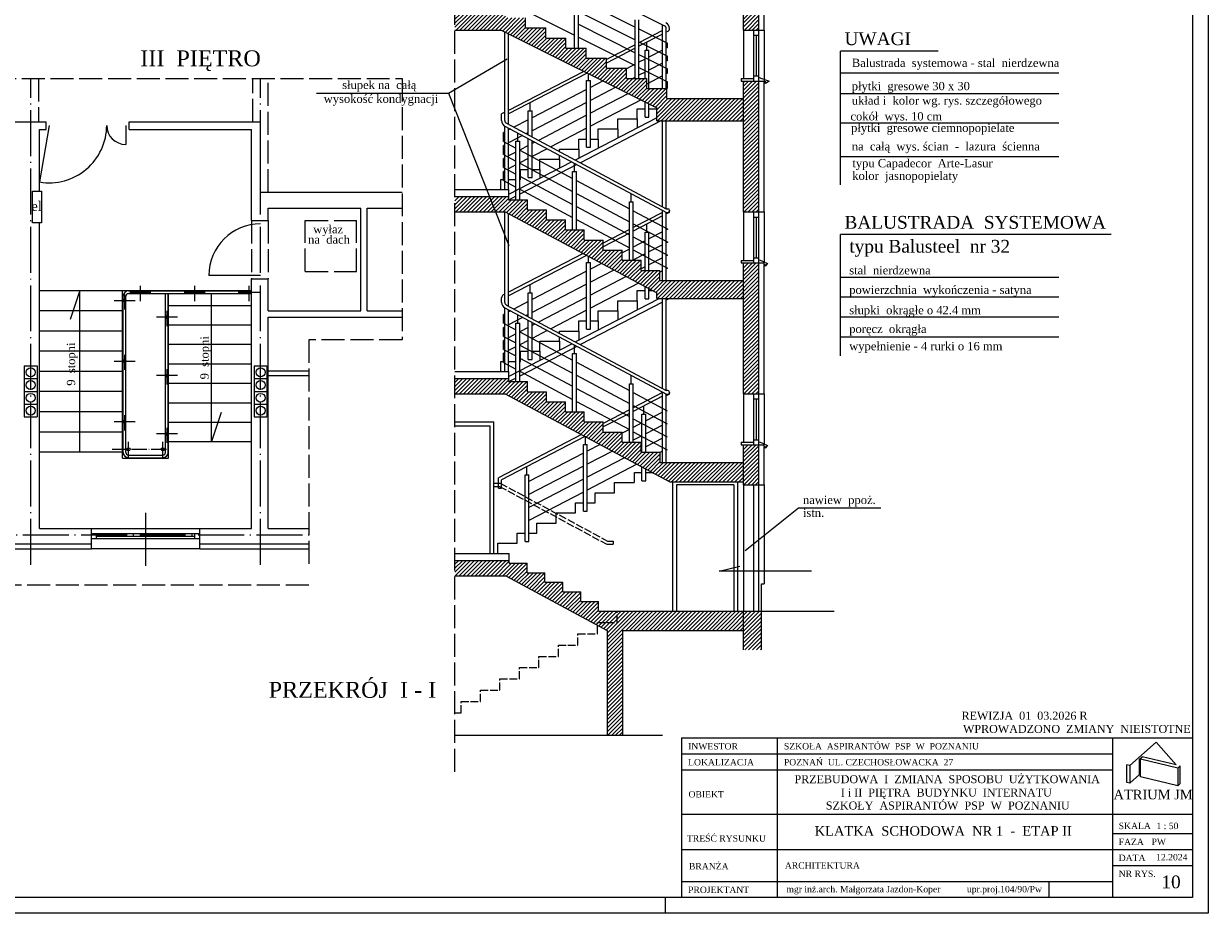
# Model space of a CAD drawing. Extents: x -4334 to 79223, y -1882 to 29514.
# Tile 48 of 60: x 53181 to 55036, y 8931 to 10325. Entities that reach past the tile are written whole.
import ezdxf

# ---------------------------------------------------------------- set-up
doc = ezdxf.new("R2010")
doc.units = 0
doc.header["$MEASUREMENT"] = 0
doc.linetypes.add('ACAD_ISO02W100', pattern=[15, 12, -3])
doc.linetypes.add('ACAD_ISO04W100', pattern=[30.5, 24, -3, 0.5, -3])
for name, color, linetype in [('CIENKIE', 251, 'CONTINUOUS'), ('NAPIS', 251, 'CONTINUOUS'), ('OSIE', 251, 'ACAD_ISO04W100'), ('PRZERYW', 251, 'ACAD_ISO02W100'), ('SCIANY', 251, 'CONTINUOUS'), ('urzadzenia', 251, 'CONTINUOUS')]:
    doc.layers.add(name, color=color, linetype=linetype)
doc.styles.add('NEWROMAN', font='TIMES.TTF')
pattern_1 = [(45, (18369.381, 16886.3514), (-3.09359217, 3.09359217), [])]

msp = doc.modelspace()

# ---------------------------------------------------------------- hatches: boundary and pattern name
at = {"layer": 'urzadzenia', "ltscale": 3}
h = msp.add_hatch(dxfattribs=at)
h.set_pattern_fill('ANSI31', color=256, scale=35, style=0)
h.set_pattern_definition(pattern_1)
h.paths.add_polyline_path([(53856.6, 10623.7), (53856.6, 10599.7), (54308.56, 10599.7), (54308.56, 10623.7)])
h.paths.add_polyline_path([(54308.56, 10599.7), (54332.56, 10599.7), (54332.56, 10623.7), (54308.56, 10623.7)])
h.paths.add_polyline_path([(54332.56, 10623.7), (54332.56, 10632.32), (54308.56, 10632.32), (54308.56, 10623.7)])
h.paths.add_polyline_path([(54332.56, 10632.32), (54332.56, 10642.32), (54308.56, 10642.32), (54308.56, 10632.32)])
h.paths.add_polyline_path([(54308.56, 10642.32), (54332.56, 10642.32), (54332.56, 10708.68), (54308.56, 10708.68)])
h.paths.add_polyline_path([(54332.56, 10489.7), (54308.56, 10489.7), (54308.56, 10314.7), (54332.56, 10314.7)])
h.paths.add_polyline_path([(54308.56, 10029.7), (54332.56, 10029.7), (54332.56, 10234.7), (54308.56, 10234.7)])
h.paths.add_polyline_path([(54308.56, 10172.2), (54308.56, 10207.2), (54188.56, 10207.2), (54188.56, 10223.04), (54156.94, 10223.04), (54156.94, 10238.87), (54125.31, 10238.87), (54125.31, 10254.71), (54093.69, 10254.71), (54093.69, 10270.54), (54062.06, 10270.54), (54062.06, 10286.37), (54030.44, 10286.37), (54030.44, 10302.2), (53998.81, 10302.2), (53998.81, 10318.04), (53967.19, 10318.04), (53967.19, 10333.87), (53935.56, 10333.87), (53935.56, 10338.7), (53918.58, 10338.7), (53962.1, 10298.22), (54078.53, 10239.93), (54172.56, 10192.85), (54172.56, 10172.2)])
h.paths.add_polyline_path([(53871.39, 10338.7), (53886.64, 10314.7), (53929.17, 10314.7), (53962.1, 10298.22), (53918.58, 10338.7)])
h.paths.add_polyline_path([(53886.64, 10314.7), (53871.39, 10338.7), (53856.6, 10338.7), (53856.6, 10314.7)])
h = msp.add_hatch(dxfattribs=at)
h.set_pattern_fill('ANSI31', color=256, scale=35, style=0)
h.set_pattern_definition(pattern_1)
h.paths.add_polyline_path([(54308.56, 9894.2), (54308.56, 9922.2), (54177.56, 9922.2), (54177.56, 9938.04), (54147.94, 9938.04), (54147.94, 9953.87), (54118.31, 9953.87), (54118.31, 9969.71), (54088.69, 9969.71), (54088.69, 9985.54), (54059.06, 9985.54), (54059.06, 10001.37), (54029.44, 10001.37), (54029.44, 10017.2), (53999.81, 10017.2), (53999.81, 10033.04), (53970.19, 10033.04), (53970.19, 10048.87), (53940.56, 10048.87), (53940.56, 10053.7), (53856.6, 10053.7), (53856.6, 10029.7), (53934.97, 10029.7), (54172.56, 9902.72), (54172.56, 9894.2)])
h.paths.add_polyline_path([(54332.56, 9949.7), (54308.56, 9949.7), (54308.56, 9744.7), (54332.56, 9744.7)])
h = msp.add_hatch(dxfattribs=at)
h.set_pattern_fill('ANSI31', color=256, scale=35, style=0)
h.set_pattern_definition(pattern_1)
h.paths.add_polyline_path([(54308.56, 9606.63), (54308.56, 9637.2), (54177.56, 9637.2), (54177.56, 9653.04), (54147.94, 9653.04), (54147.94, 9668.87), (54118.31, 9668.87), (54118.31, 9684.71), (54088.69, 9684.71), (54088.69, 9700.54), (54059.06, 9700.54), (54059.06, 9716.37), (54029.44, 9716.37), (54029.44, 9732.2), (53999.81, 9732.2), (53999.81, 9748.04), (53970.19, 9748.04), (53970.19, 9763.87), (53940.56, 9763.87), (53940.56, 9768.7), (53856.6, 9768.7), (53856.6, 9744.7), (53934.97, 9744.7), (54193.32, 9606.63)])
h.paths.add_polyline_path([(54308.56, 9602.2), (54332.56, 9602.2), (54332.56, 9664.7), (54308.56, 9664.7)])
h = msp.add_hatch(dxfattribs=at)
h.set_pattern_fill('ANSI31', color=256, scale=35, style=0)
h.set_pattern_definition(pattern_1)
h.paths.add_polyline_path([(54308.56, 9403.97), (54110.56, 9403.97), (54110.56, 9386.31), (54079.54, 9386.31), (54079.54, 9382.33), (54095.03, 9373.97), (54095.03, 9209.7), (54119.03, 9209.7), (54119.03, 9373.97), (54308.56, 9373.97)])
h.paths.add_polyline_path([(54336.56, 9403.97), (54308.56, 9403.97), (54308.56, 9343.74), (54336.56, 9343.74)])
h.paths.add_polyline_path([(54081.56, 9419.09), (54053.56, 9419.09), (54053.56, 9434.2), (54025.56, 9434.2), (54025.56, 9449.32), (53997.56, 9449.32), (53997.56, 9464.44), (53969.56, 9464.44), (53969.56, 9479.55), (53941.56, 9479.55), (53941.56, 9483.7), (53856.6, 9483.7), (53856.6, 9459.7), (53936.23, 9459.7), (54079.54, 9382.33), (54079.54, 9386.31), (54110.56, 9386.31), (54110.56, 9403.97), (54081.56, 9403.97)])

# ---------------------------------------------------------------- linework, layer by layer
at = {"layer": 'CIENKIE', "ltscale": 3}
for p, q in [((55036.37, 11030.68), (55036.37, 8930.68)), ((55011.37, 11005.68), (55011.37, 9205.68)), ((54332.56, 9403.97), (54332.56, 10714.65)), ((53941.09, 10443.43), (54184.8, 10321.42)), ((54043.81, 10286.37), (54043.81, 10377.91)), ((54049.81, 10286.37), (54049.81, 10377.91)), ((54049.81, 10363.91), (54138.69, 10319.42)), ((53957.94, 10349.52), (54043.81, 10306.53)), ((54049.81, 10343.78), (54138.69, 10299.29)), ((54049.81, 10323.65), (54138.69, 10279.16)), ((54138.69, 10238.87), (54138.69, 10330.41)), ((54144.69, 10238.87), (54144.69, 10330.41)), ((54144.69, 10316.41), (54189.56, 10293.95)), ((54181.56, 10223.04), (54181.56, 10323.04)), ((54187.56, 10223.04), (54187.56, 10316.94)), ((53934.56, 10172.99), (53934.56, 10312.01)), ((53940.56, 10166.79), (53940.56, 10309)), ((54049.81, 10303.52), (54138.69, 10259.03)), ((54308.56, 10314.7), (54308.56, 10238.7)), ((54324.56, 10234.7), (54324.56, 10314.7)), ((54324.56, 10306.7), (54332.56, 10306.7)), ((54328.56, 10242.7), (54328.56, 10306.7)), ((54340.56, 10314.7), (54340.56, 10234.7)), ((54144.69, 10296.29), (54189.56, 10273.82)), ((54189.56, 10287.46), (54189.56, 10293.95)), ((54613.34, 10281.75), (54460.1, 10281.75)), ((54460.1, 10072.32), (54460.1, 10281.75)), ((53846.3, 10215.98), (53938.09, 10269.47)), ((54144.69, 10276.16), (54189.56, 10253.69)), ((54189.56, 10267.18), (54189.56, 10273.82)), ((54144.69, 10256.03), (54189.56, 10233.56)), ((54189.56, 10246.9), (54189.56, 10253.69)), ((54324.56, 10242.7), (54332.56, 10242.7)), ((54460.1, 10247.47), (54802.02, 10247.47)), ((54189.56, 10223.04), (54189.56, 10233.56)), ((54304.56, 10238.7), (54324.56, 10238.7)), ((54304.56, 10238.7), (54304.56, 10234.7)), ((54332.78, 10240.1), (54348.5, 10234.41)), ((54343.15, 10231.07), (54342.82, 10234.75)), ((54348.5, 10234.41), (54343.15, 10231.07)), ((53639.91, 10215.98), (53846.3, 10215.98)), ((53846.3, 10215.98), (53940.72, 9977.24)), ((54460.1, 10215.3), (54802.02, 10215.3)), ((53934.56, 10185.74), (53929.56, 10183.14)), ((54142.06, 10175.53), (54142.06, 10191.37)), ((54142.06, 10191.37), (54154.31, 10191.37)), ((54160.31, 10191.37), (54172.56, 10191.37)), ((53929.56, 10172.99), (53929.56, 10183.14)), ((53937.21, 10168.58), (54187.56, 10034.78)), ((54179.05, 10172.2), (54052.93, 10106.73)), ((54111.56, 10159.7), (54111.56, 10175.53)), ((54111.56, 10175.53), (54142.06, 10175.53)), ((54181.56, 10037.99), (54181.56, 10172.2)), ((54187.56, 10034.78), (54187.56, 10172.2)), ((54802.02, 10168.53), (54460.1, 10168.53)), ((53221.16, 10165.33), (53206.16, 10076.59)), ((53341.16, 10165.33), (53341.16, 10135.33)), ((53932.56, 10140.12), (53932.56, 10154.04)), ((53934.56, 10064.7), (53934.56, 10164.32)), ((53934.85, 10164.17), (54187.71, 10029.03)), ((53940.56, 10064.7), (53940.56, 10161.12)), ((53954.94, 10140.41), (53954.94, 10153.24)), ((54081.06, 10143.87), (54081.06, 10159.7)), ((54081.06, 10159.7), (54111.56, 10159.7)), ((53932.56, 10140.12), (53951.94, 10129.76)), ((53932.56, 10119.71), (53932.56, 10133.76)), ((53951.94, 10048.87), (53951.94, 10140.41)), ((53951.94, 10140.41), (53957.94, 10140.41)), ((53957.94, 10048.87), (53957.94, 10140.41)), ((54050.56, 10128.04), (54050.56, 10143.87)), ((54050.56, 10143.87), (54062.81, 10143.87)), ((54068.81, 10143.87), (54081.06, 10143.87)), ((53932.56, 10119.71), (53951.94, 10109.35)), ((53932.56, 10099.3), (53932.56, 10113.48)), ((53957.94, 10126.55), (54040.81, 10082.26)), ((53989.56, 10096.37), (53989.56, 10112.2)), ((53989.56, 10112.2), (54020.06, 10112.2)), ((54020.06, 10124.3), (54020.06, 10128.04)), ((54020.06, 10128.04), (54050.56, 10128.04)), ((54020.06, 10112.2), (54020.06, 10118.63)), ((54460.1, 10116.69), (54802.02, 10116.69)), ((53932.56, 10099.3), (53951.94, 10088.94)), ((53932.56, 10078.89), (53932.56, 10093.2)), ((53957.94, 10106.14), (54040.81, 10061.85)), ((54047.55, 10103.94), (53957.94, 10057.42)), ((53959.06, 10080.54), (53959.06, 10096.37)), ((53959.06, 10096.37), (53971.31, 10096.37)), ((53977.31, 10096.37), (53989.56, 10096.37)), ((54040.81, 10001.37), (54040.81, 10092.91)), ((54040.81, 10092.91), (54046.81, 10092.91)), ((54043.81, 10092.91), (54043.81, 10105.74)), ((54046.81, 10001.37), (54046.81, 10092.91)), ((53928.56, 10064.7), (53928.56, 10080.54)), ((53928.56, 10080.54), (53934.56, 10080.54)), ((53932.56, 10078.89), (53951.94, 10068.53)), ((53940.56, 10080.54), (53951.94, 10080.54)), ((53957.94, 10085.73), (54040.81, 10041.44)), ((53957.94, 10080.54), (53959.06, 10080.54)), ((54046.81, 10079.05), (54129.69, 10034.76)), ((53957.94, 10065.33), (54040.81, 10021.03)), ((54046.81, 10058.65), (54129.69, 10014.35)), ((54132.69, 10045.41), (54132.69, 10058.24)), ((53856.6, 10053.7), (53940.56, 10053.7)), ((53951.94, 10054.3), (53941.47, 10048.87)), ((54046.81, 10038.24), (54129.69, 9993.94)), ((54129.69, 10045.41), (54135.69, 10045.41)), ((54129.69, 9953.87), (54129.69, 10045.41)), ((54135.69, 9953.87), (54135.69, 10045.41)), ((53934.56, 9887.99), (53934.56, 10029.7)), ((53940.56, 9881.79), (53940.56, 10026.71)), ((54135.69, 10031.56), (54189.85, 10002.61)), ((54181.56, 9922.2), (54181.56, 10032.32)), ((54187.56, 10034.78), (54189.78, 10034.78)), ((54187.56, 9922.2), (54187.56, 10029.11)), ((54187.71, 10029.03), (54189.78, 10029.03)), ((54192.66, 10031.91), (54192.66, 10030.79)), ((54308.56, 10029.7), (54308.56, 9953.7)), ((54324.56, 9949.7), (54324.56, 10029.7)), ((54324.56, 10021.7), (54332.56, 10021.7)), ((54328.56, 9957.7), (54328.56, 10021.7)), ((54340.56, 10029.7), (54340.56, 9949.7)), ((54046.81, 10017.83), (54129.69, 9973.53)), ((54135.69, 10011.15), (54189.73, 9982.26)), ((54135.69, 9990.74), (54189.61, 9961.92)), ((54460.1, 9804.17), (54460.1, 9994.1)), ((54884.05, 9994.1), (54460.1, 9994.1)), ((54135.69, 9970.33), (54189.49, 9941.57)), ((54304.56, 9953.7), (54324.56, 9953.7)), ((54304.56, 9953.7), (54304.56, 9949.7)), ((54324.56, 9957.7), (54332.56, 9957.7)), ((54333.68, 9954.66), (54345.83, 9948.88)), ((54342.36, 9944.45), (54342.16, 9947.72)), ((54345.83, 9948.88), (54342.36, 9944.45)), ((53552.16, 9930.09), (53471.16, 9930.09)), ((54460.1, 9927.66), (54802.02, 9927.66)), ((53269.16, 9906.73), (53254.03, 9861.14)), ((53269.16, 9653.73), (53269.16, 9906.73)), ((53345.16, 9905.93), (53538.16, 9905.93)), ((53345.16, 9901.73), (53538.16, 9901.73)), ((53475.16, 9669.73), (53475.16, 9901.73)), ((53929.56, 9887.99), (53929.56, 9895.1)), ((53934.56, 9900.74), (53932.26, 9899.54)), ((54181.56, 9888.51), (54052.93, 9821.73)), ((54111.56, 9890.53), (54142.06, 9890.53)), ((54111.56, 9874.7), (54111.56, 9890.53)), ((54142.06, 9890.53), (54142.06, 9906.37)), ((54142.06, 9906.37), (54154.31, 9906.37)), ((54160.31, 9906.37), (54165.74, 9906.37)), ((54181.56, 9752.99), (54181.56, 9894.2)), ((54187.56, 9749.67), (54187.56, 9894.2)), ((54192.54, 9894.2), (54187.56, 9891.62)), ((54460.1, 9896.45), (54802.02, 9896.45)), ((53934.56, 9779.7), (53934.56, 9879.32)), ((53934.85, 9879.17), (54187.63, 9744.07)), ((53937.21, 9883.58), (54187.56, 9749.78)), ((53940.56, 9779.7), (53940.56, 9876.12)), ((54081.06, 9858.87), (54081.06, 9874.7)), ((54081.06, 9874.7), (54111.56, 9874.7)), ((53932.56, 9855.12), (53932.56, 9869.04)), ((53932.56, 9855.12), (53951.94, 9844.76)), ((53951.94, 9855.41), (53957.94, 9855.41)), ((53951.94, 9763.87), (53951.94, 9855.41)), ((53954.94, 9855.41), (53954.94, 9868.24)), ((53957.94, 9763.87), (53957.94, 9855.41)), ((54050.56, 9843.04), (54050.56, 9858.87)), ((54050.56, 9858.87), (54062.81, 9858.87)), ((54068.81, 9858.87), (54081.06, 9858.87)), ((54460.1, 9865.25), (54802.02, 9865.25)), ((53932.56, 9834.71), (53932.56, 9848.76)), ((53932.56, 9834.71), (53951.94, 9824.35)), ((53957.94, 9841.55), (54040.81, 9797.26)), ((54020.06, 9839.3), (54020.06, 9843.04)), ((54020.06, 9843.04), (54050.56, 9843.04)), ((54020.06, 9827.2), (54020.06, 9833.63)), ((54460.1, 9834.04), (54802.02, 9834.04)), ((53932.56, 9814.3), (53932.56, 9828.48)), ((53932.56, 9814.3), (53951.94, 9803.94)), ((53957.94, 9821.14), (54040.81, 9776.85)), ((54047.55, 9818.94), (53957.94, 9772.42)), ((53989.56, 9827.2), (54020.06, 9827.2)), ((53989.56, 9811.37), (53989.56, 9827.2)), ((54043.81, 9807.91), (54043.81, 9820.74)), ((53928.56, 9795.54), (53934.56, 9795.54)), ((53928.56, 9779.7), (53928.56, 9795.54)), ((53932.56, 9793.89), (53932.56, 9808.2)), ((53940.56, 9795.54), (53951.94, 9795.54)), ((53957.94, 9800.73), (54040.81, 9756.44)), ((53957.94, 9795.54), (53959.06, 9795.54)), ((53959.06, 9811.37), (53971.31, 9811.37)), ((53959.06, 9795.54), (53959.06, 9811.37)), ((53977.31, 9811.37), (53989.56, 9811.37)), ((54040.81, 9716.37), (54040.81, 9807.91)), ((54040.81, 9807.91), (54046.81, 9807.91)), ((54046.81, 9716.37), (54046.81, 9807.91)), ((53932.56, 9793.89), (53951.94, 9783.53)), ((53957.94, 9780.33), (54040.81, 9736.03)), ((54046.81, 9794.05), (54129.69, 9749.76)), ((53856.6, 9768.7), (53940.56, 9768.7)), ((53951.94, 9769.3), (53941.47, 9763.87)), ((54046.81, 9773.65), (54129.69, 9729.35)), ((54129.69, 9760.41), (54135.69, 9760.41)), ((54129.69, 9668.87), (54129.69, 9760.41)), ((54132.69, 9760.41), (54132.69, 9773.24)), ((54135.69, 9668.87), (54135.69, 9760.41)), ((54046.81, 9753.24), (54129.69, 9708.94)), ((54135.69, 9746.56), (54188.8, 9718.17)), ((54181.56, 9637.2), (54181.56, 9747.32)), ((54189.78, 9749.78), (54187.56, 9749.78)), ((54187.56, 9637.2), (54187.56, 9744.03)), ((54187.71, 9744.03), (54189.78, 9744.03)), ((54192.66, 9746.91), (54192.66, 9745.79)), ((54308.56, 9744.7), (54308.56, 9668.7)), ((54324.56, 9664.7), (54324.56, 9744.7)), ((54340.56, 9744.7), (54340.56, 9664.7)), ((54046.81, 9732.83), (54129.69, 9688.53)), ((54135.69, 9726.15), (54188.8, 9697.76)), ((54324.56, 9736.7), (54332.56, 9736.7)), ((54328.56, 9672.7), (54328.56, 9736.7)), ((53490.3, 9715.31), (53475.16, 9669.73)), ((54135.69, 9705.74), (54188.8, 9677.35)), ((53856.6, 9700.7), (53917.56, 9700.7)), ((53856.6, 9694.7), (53911.56, 9694.7)), ((53911.56, 9494.7), (53911.56, 9694.7)), ((53917.56, 9494.7), (53917.56, 9700.7)), ((54135.69, 9685.33), (54188.8, 9656.94)), ((54304.56, 9668.7), (54324.56, 9668.7)), ((54304.56, 9668.7), (54304.56, 9664.7)), ((54324.56, 9672.7), (54332.56, 9672.7)), ((54333.68, 9669.66), (54345.83, 9663.88)), ((53345.16, 9648.73), (53399.16, 9648.73)), ((54342.36, 9659.45), (54342.16, 9662.72)), ((54345.83, 9663.88), (54342.36, 9659.45)), ((53345.16, 9644.53), (53399.16, 9644.53)), ((54137.59, 9605.53), (54137.59, 9621.37)), ((54137.59, 9621.37), (54149.31, 9621.37)), ((54155.31, 9621.37), (54165.74, 9621.37)), ((54106.56, 9605.53), (54137.06, 9605.53)), ((54106.56, 9589.7), (54106.56, 9605.53)), ((54308.56, 9602.2), (54308.56, 9403.97)), ((54324.56, 9403.97), (54324.56, 9602.2)), ((54340.56, 9602.2), (54340.56, 9447.13)), ((54045.56, 9558.04), (54045.56, 9573.87)), ((54045.56, 9573.87), (54057.81, 9573.87)), ((54063.81, 9573.87), (54076.06, 9573.87)), ((54076.06, 9589.7), (54106.56, 9589.7)), ((54076.06, 9573.87), (54076.06, 9589.7)), ((53372.16, 9557.95), (53372.16, 9475.21)), ((54015.06, 9542.2), (54015.06, 9558.04)), ((54015.06, 9558.04), (54045.56, 9558.04)), ((54311.09, 9499.28), (54394.77, 9566.27)), ((54394.77, 9566.27), (54523.31, 9566.27)), ((53984.56, 9526.37), (53984.56, 9542.2)), ((53984.56, 9542.2), (54015.06, 9542.2)), ((53287.16, 9533.73), (53457.16, 9533.73)), ((53287.16, 9525.87), (53457.16, 9525.87)), ((53287.16, 9517.87), (53457.16, 9517.87)), ((53295.16, 9517.87), (53295.16, 9525.87)), ((53295.16, 9521.87), (53449.16, 9521.87)), ((53449.16, 9517.87), (53449.16, 9525.87)), ((53954.06, 9510.54), (53954.06, 9526.37)), ((53954.06, 9526.37), (53966.31, 9526.37)), ((53972.31, 9526.37), (53984.56, 9526.37)), ((53088.29, 9509.73), (53287.16, 9509.73)), ((53457.16, 9501.73), (53287.16, 9501.73)), ((53457.16, 9509.73), (53627.48, 9509.73)), ((53923.56, 9510.54), (53954.06, 9510.54)), ((53923.56, 9494.7), (53923.56, 9510.54)), ((53856.6, 9483.7), (53941.56, 9483.7)), ((54270.46, 9467.04), (54302.71, 9474.82)), ((54415.02, 9467.04), (54270.46, 9467.04)), ((54336.56, 9447.13), (54340.56, 9447.13)), ((54336.56, 9403.97), (54336.56, 9447.13)), ((55011.37, 9217.61), (55011.37, 8955.68)), ((54913.66, 9162.09), (54913.66, 9134.59)), ((54988.66, 9158.18), (54988.66, 9130.68)), ((54988.66, 9130.68), (54992.37, 9134.03)), ((55011.37, 8955.68), (51066.93, 8955.68)), ((54186.37, 8930.68), (54186.37, 8955.68)), ((55036.37, 8930.68), (50866.93, 8930.68))]:
    msp.add_line(p, q, dxfattribs=at)
at = {"layer": 'CIENKIE'}
for p, q in [((53336.96, 9652.73), (53336.96, 9897.73)), ((53341.16, 9652.73), (53341.16, 9897.73)), ((53403.16, 9652.73), (53403.16, 9901.73)), ((53407.36, 9652.73), (53407.36, 9901.73)), ((54211.37, 9205.68), (55011.37, 9205.68)), ((54211.37, 9205.68), (54211.37, 8955.68)), ((54361.37, 9205.68), (54361.37, 8955.68)), ((54886.37, 9205.68), (54886.37, 8955.68)), ((54913.66, 9162.09), (54954.53, 9198.89)), ((54954.53, 9198.89), (54985.78, 9163.11)), ((54211.37, 9180.68), (54886.37, 9180.68)), ((54928.52, 9172.11), (54932.69, 9175.86)), ((54928.52, 9147.97), (54928.52, 9172.11)), ((54988.66, 9158.18), (54930.32, 9172.19)), ((54930.32, 9144.69), (54930.32, 9172.19)), ((54985.78, 9163.11), (54932.69, 9175.86)), ((54211.37, 9155.68), (54886.37, 9155.68)), ((54908.8, 9135.75), (54908.8, 9163.25)), ((54913.66, 9162.09), (54908.8, 9163.25)), ((54913.66, 9134.59), (54928.52, 9147.97)), ((54988.66, 9158.18), (54992.37, 9161.53)), ((54992.37, 9134.03), (54992.37, 9161.53)), ((54913.66, 9134.59), (54908.8, 9135.75)), ((54988.66, 9130.68), (54930.32, 9144.69)), ((54211.37, 9086.16), (55011.37, 9086.16)), ((54886.37, 9055.68), (55011.37, 9055.68)), ((54211.37, 9030.68), (55011.37, 9030.68)), ((54886.37, 9005.68), (55011.37, 9005.68)), ((54211.37, 8980.68), (54886.37, 8980.68)), ((54786.37, 8980.68), (54786.37, 8955.68))]:
    msp.add_line(p, q, dxfattribs=at)
msp.add_lwpolyline([(53194.87, 10062.28), (53209.17, 10062.28), (53209.17, 10012.79), (53194.87, 10012.79)], close=True, dxfattribs=at)
for centre in [(53192.16, 9778.43), (53552.16, 9778.43), (53192.16, 9758.43), (53552.16, 9758.43), (53192.16, 9738.43), (53552.16, 9738.43), (53192.16, 9718.43), (53552.16, 9718.43)]:
    msp.add_circle(centre, 7, dxfattribs=at)
at = {"layer": 'CIENKIE', "ltscale": 3}
for centre, radius, start, end in [((54182.56, 10316.94), 5, 360, 63.40524), ((54182.56, 10316.94), 10, 1.44681, 63.40524), ((54187.56, 10317.07), 5, 297.43449, 1.44681), ((53939.56, 10172.99), 10, 180, 241.87785), ((53939.56, 10172.99), 5, 180, 241.87785), ((53221.16, 10165.33), 90, 260.40593, 0), ((53341.16, 10165.33), 30, 180, 270), ((54189.78, 10031.91), 2.87, 270, 90), ((54189.78, 10030.79), 2.87, 306.6504, 0), ((53552.16, 9930.09), 81, 90, 180), ((53345.16, 9897.73), 8.2, 90, 180), ((53345.16, 9897.73), 4, 90, 180), ((53934.56, 9895.1), 5, 117.43449, 180), ((53939.56, 9887.99), 10, 180, 241.87785), ((53939.56, 9887.99), 5, 180, 241.87785), ((54189.78, 9746.91), 2.87, 270, 90), ((54189.78, 9745.79), 2.87, 306.6504, 0), ((53345.16, 9652.73), 8.2, 180, 270), ((53345.16, 9652.73), 4, 180, 270), ((53399.16, 9652.73), 8.2, 270, 0), ((53399.16, 9652.73), 4, 270, 0)]:
    msp.add_arc(centre, radius, start, end, dxfattribs=at)
at = {"layer": 'OSIE', "ltscale": 3}
for p, q in [((53192.16, 9476.6), (53192.16, 10238.79)), ((53552.16, 9476.6), (53552.16, 10238.79)), ((53322.76, 9890.93), (53355.78, 9890.93)), ((53347.26, 9903.97), (53380.28, 9903.97)), ((53432.26, 9903.97), (53465.28, 9903.97)), ((53517.26, 9903.97), (53550.28, 9903.97)), ((53421.96, 9864.73), (53388.94, 9864.73)), ((53322.76, 9796.05), (53355.78, 9796.05)), ((53421.96, 9773.23), (53388.94, 9773.23)), ((53322.76, 9701.18), (53355.78, 9701.18)), ((53421.96, 9681.73), (53388.94, 9681.73)), ((53088.29, 9523.73), (53627.48, 9523.73))]:
    msp.add_line(p, q, dxfattribs=at)
at = {"layer": 'OSIE'}
for p, q in [((53363.55, 9913.79), (53363.55, 9889.96)), ((53448.55, 9913.79), (53448.55, 9889.96)), ((53533.55, 9913.79), (53533.55, 9889.96)), ((53339.06, 9900.75), (53339.06, 9876.92)), ((53405.28, 9874.55), (53405.28, 9850.72)), ((53339.06, 9805.87), (53339.06, 9782.04)), ((53405.28, 9783.05), (53405.28, 9759.22)), ((53339.06, 9711), (53339.06, 9687.17)), ((53405.28, 9691.55), (53405.28, 9667.72)), ((53345.16, 9645.44), (53345.16, 9669.27)), ((53399.16, 9645.44), (53399.16, 9669.27)), ((53319.66, 9657.73), (53410.66, 9657.73))]:
    msp.add_line(p, q, dxfattribs=at)
at = {"layer": 'PRZERYW', "ltscale": 3}
for p, q in [((53856.6, 9152.61), (53856.6, 10763.28)), ((53088.29, 10238.79), (53773.76, 10238.79)), ((53204.16, 10238.79), (53204.16, 10170.73)), ((53540.16, 10170.73), (53540.16, 10238.79)), ((53564.16, 10060.73), (53564.16, 10238.79)), ((53773.76, 10238.79), (53773.76, 9829.12)), ((53538.16, 10016.09), (53538.16, 9925.09)), ((53564.16, 10016.09), (53564.16, 9925.09)), ((53622.16, 10016.43), (53702.16, 10016.43)), ((53622.16, 9936.43), (53622.16, 10016.43)), ((53702.16, 9936.43), (53702.16, 10016.43)), ((53622.16, 9936.43), (53702.16, 9936.43)), ((53627.48, 9829.12), (53627.48, 9476.6)), ((53773.76, 9829.12), (53627.48, 9829.12)), ((54104.1, 9513.97), (54104.1, 9508.97)), ((53627.48, 9444.6), (53088.29, 9444.6))]:
    msp.add_line(p, q, dxfattribs=at)
at = {"layer": 'PRZERYW'}
for p, q in [((53917.56, 9604.7), (53929.56, 9604.7)), ((53917.56, 9599.7), (53926.24, 9599.7)), ((53926.24, 9599.7), (54094.3, 9508.97)), ((53927.5, 9604.7), (54095.56, 9513.97)), ((54094.3, 9508.97), (54104.1, 9508.97)), ((54095.56, 9513.97), (54104.1, 9513.97)), ((54110.56, 9386.31), (54110.56, 9403.97)), ((54079.54, 9368.65), (54079.54, 9386.31)), ((54079.54, 9386.31), (54110.56, 9386.31)), ((54018.54, 9333.33), (54018.54, 9350.99)), ((54018.54, 9350.99), (54049.04, 9350.99)), ((54049.04, 9350.99), (54049.04, 9368.65)), ((54049.04, 9368.65), (54079.54, 9368.65)), ((53988.04, 9315.67), (53988.04, 9333.33)), ((53988.04, 9333.33), (54018.54, 9333.33)), ((53957.54, 9298.01), (53957.54, 9315.67)), ((53957.54, 9315.67), (53988.04, 9315.67)), ((53927.04, 9280.35), (53927.04, 9298.01)), ((53927.04, 9298.01), (53957.54, 9298.01)), ((53896.54, 9280.35), (53927.04, 9280.35)), ((53896.54, 9262.69), (53896.54, 9280.35)), ((53866.04, 9245.03), (53866.04, 9262.69)), ((53866.04, 9262.69), (53896.54, 9262.69)), ((53856.6, 9245.03), (53866.04, 9245.03))]:
    msp.add_line(p, q, dxfattribs=at)
at = {"layer": 'PRZERYW', "ltscale": 3}
for centre in [(53339.06, 9890.93), (53363.55, 9903.97), (53448.55, 9903.97), (53533.55, 9903.97), (53405.28, 9864.73), (53339.06, 9796.05), (53405.28, 9773.23), (53339.06, 9701.18), (53405.28, 9681.73)]:
    msp.add_circle(centre, 2, dxfattribs=at)
at = {"layer": 'SCIANY', "ltscale": 3}
for p, q in [((54308.56, 10314.7), (54308.56, 10489.7)), ((54340.56, 10314.7), (54340.56, 10489.7)), ((53967.19, 10318.04), (53967.19, 10333.87)), ((53967.19, 10318.04), (53998.81, 10318.04)), ((53998.81, 10302.2), (53998.81, 10318.04)), ((53856.6, 10314.7), (53929.17, 10314.7)), ((53929.17, 10314.7), (54172.56, 10192.85)), ((53998.81, 10302.2), (54030.44, 10302.2)), ((54030.44, 10286.37), (54030.44, 10302.2)), ((54308.56, 10314.7), (54340.56, 10314.7)), ((54030.44, 10286.37), (54062.06, 10286.37)), ((54062.06, 10270.54), (54062.06, 10286.37)), ((54062.06, 10270.54), (54093.69, 10270.54)), ((54093.69, 10254.71), (54093.69, 10270.54)), ((54093.69, 10254.71), (54125.31, 10254.71)), ((54125.31, 10238.87), (54125.31, 10254.71)), ((54125.31, 10238.87), (54156.94, 10238.87)), ((54156.94, 10223.04), (54156.94, 10238.87)), ((54156.94, 10223.04), (54188.56, 10223.04)), ((54188.56, 10207.2), (54188.56, 10223.04)), ((54304.56, 10234.7), (54340.56, 10234.7)), ((54308.56, 10029.7), (54308.56, 10234.7)), ((54340.56, 10029.7), (54340.56, 10234.7)), ((54188.56, 10207.2), (54308.56, 10207.2)), ((54172.56, 10172.2), (54172.56, 10192.85)), ((53088.29, 10170.73), (53216.16, 10170.73)), ((53346.16, 10170.73), (53552.16, 10170.73)), ((54172.56, 10172.2), (54308.56, 10172.2)), ((53206.16, 10158.73), (53216.16, 10158.73)), ((53346.16, 10158.73), (53538.16, 10158.73)), ((53552.16, 10060.73), (53773.76, 10060.73)), ((53856.6, 10064.7), (53940.56, 10064.7)), ((53940.56, 10064.7), (53940.56, 10048.87)), ((53940.56, 10048.87), (53970.19, 10048.87)), ((53970.19, 10033.04), (53970.19, 10048.87)), ((53564.16, 10035.73), (53709.16, 10035.73)), ((53719.16, 10035.73), (53773.76, 10035.73)), ((53856.6, 10029.7), (53934.97, 10029.7)), ((53934.97, 10029.7), (54172.56, 9902.72)), ((53970.19, 10033.04), (53999.81, 10033.04)), ((53999.81, 10017.2), (53999.81, 10033.04)), ((54308.56, 10029.7), (54340.56, 10029.7)), ((53538.16, 10016.09), (53564.16, 10016.09)), ((53999.81, 10017.2), (54029.44, 10017.2)), ((54029.44, 10001.37), (54029.44, 10017.2)), ((54029.44, 10001.37), (54059.06, 10001.37)), ((54059.06, 9985.54), (54059.06, 10001.37)), ((54059.06, 9985.54), (54088.69, 9985.54)), ((54088.69, 9969.71), (54088.69, 9985.54)), ((54088.69, 9969.71), (54118.31, 9969.71)), ((54118.31, 9953.87), (54118.31, 9969.71)), ((54118.31, 9953.87), (54147.94, 9953.87)), ((54147.94, 9938.04), (54147.94, 9953.87)), ((54304.56, 9949.7), (54340.56, 9949.7)), ((54308.56, 9744.7), (54308.56, 9949.7)), ((54340.56, 9744.7), (54340.56, 9949.7)), ((54147.94, 9938.04), (54177.56, 9938.04)), ((54177.56, 9922.2), (54177.56, 9938.04)), ((53538.16, 9925.09), (53564.16, 9925.09)), ((54177.56, 9922.2), (54308.56, 9922.2)), ((54172.56, 9894.2), (54172.56, 9902.72)), ((54172.56, 9894.2), (54308.56, 9894.2)), ((53564.16, 9874.73), (53709.16, 9874.73)), ((53719.16, 9874.73), (53773.76, 9874.73)), ((53564.16, 9864.73), (53773.76, 9864.73)), ((53564.16, 9780.73), (53627.48, 9780.73)), ((53856.6, 9779.7), (53940.56, 9779.7)), ((53940.56, 9779.7), (53940.56, 9763.87)), ((53564.16, 9773.23), (53627.48, 9773.23)), ((53940.56, 9763.87), (53970.19, 9763.87)), ((53970.19, 9748.04), (53970.19, 9763.87)), ((53856.6, 9744.7), (53934.97, 9744.7)), ((53934.97, 9744.7), (54193.32, 9606.63)), ((53970.19, 9748.04), (53999.81, 9748.04)), ((53999.81, 9732.2), (53999.81, 9748.04)), ((54308.56, 9744.7), (54340.56, 9744.7)), ((53999.81, 9732.2), (54029.44, 9732.2)), ((54029.44, 9716.37), (54029.44, 9732.2)), ((54029.44, 9716.37), (54059.06, 9716.37)), ((54059.06, 9700.54), (54059.06, 9716.37)), ((54059.06, 9700.54), (54088.69, 9700.54)), ((54088.69, 9684.71), (54088.69, 9700.54)), ((54088.69, 9684.71), (54118.31, 9684.71)), ((54118.31, 9668.87), (54118.31, 9684.71)), ((54118.31, 9668.87), (54147.94, 9668.87)), ((54147.94, 9653.04), (54147.94, 9668.87)), ((54147.94, 9653.04), (54177.56, 9653.04)), ((54177.56, 9653.04), (54177.56, 9637.2)), ((54304.56, 9664.7), (54340.56, 9664.7)), ((54308.56, 9602.2), (54308.56, 9664.7)), ((54340.56, 9602.2), (54340.56, 9664.7)), ((54177.56, 9637.2), (54308.56, 9637.2)), ((54193.32, 9606.63), (54308.56, 9606.63)), ((54308.56, 9602.2), (54340.56, 9602.2)), ((53206.16, 9533.73), (53287.16, 9533.73)), ((53287.16, 9501.73), (53287.16, 9533.73)), ((53457.16, 9533.73), (53538.16, 9533.73)), ((53457.16, 9501.73), (53457.16, 9533.73)), ((53564.16, 9533.73), (53627.48, 9533.73)), ((53088.29, 9501.73), (53287.16, 9501.73)), ((53457.16, 9501.73), (53627.48, 9501.73)), ((53856.6, 9494.7), (53941.56, 9494.7)), ((53941.56, 9479.55), (53941.56, 9494.7)), ((53941.56, 9479.55), (53969.56, 9479.55)), ((53969.56, 9464.44), (53969.56, 9479.55)), ((53969.56, 9464.44), (53997.56, 9464.44)), ((53997.56, 9449.32), (53997.56, 9464.44)), ((53856.6, 9459.7), (53936.23, 9459.7)), ((53936.23, 9459.7), (54095.03, 9373.97)), ((53997.56, 9449.32), (54025.56, 9449.32)), ((54025.56, 9434.2), (54025.56, 9449.32)), ((54025.56, 9434.2), (54053.56, 9434.2)), ((54053.56, 9419.09), (54053.56, 9434.2)), ((54053.56, 9419.09), (54081.56, 9419.09)), ((54081.56, 9403.97), (54081.56, 9419.09)), ((54081.56, 9403.97), (54450.33, 9403.97)), ((54308.56, 9343.74), (54308.56, 9403.97)), ((54336.56, 9343.74), (54336.56, 9403.97)), ((54095.03, 9373.97), (54095.03, 9209.7)), ((54119.03, 9373.97), (54119.03, 9209.7)), ((54119.03, 9373.97), (54308.56, 9373.97)), ((53856.6, 9209.7), (54181.58, 9209.7))]:
    msp.add_line(p, q, dxfattribs=at)
at = {"layer": 'SCIANY'}
for p, q in [((53216.16, 10158.73), (53216.16, 10170.73)), ((53346.16, 10158.73), (53346.16, 10170.73)), ((53552.16, 10060.73), (53552.16, 10170.73)), ((53206.16, 10062.28), (53206.16, 10158.73)), ((53538.16, 10016.09), (53538.16, 10158.73)), ((53564.16, 10016.09), (53564.16, 10035.73)), ((53709.16, 9874.73), (53709.16, 10035.73)), ((53719.16, 9874.73), (53719.16, 10035.73)), ((53206.16, 9533.73), (53206.16, 10012.79)), ((53538.16, 9533.73), (53538.16, 9925.09)), ((53564.16, 9874.73), (53564.16, 9925.09)), ((53564.16, 9533.73), (53564.16, 9864.73))]:
    msp.add_line(p, q, dxfattribs=at)
at = {"layer": 'SCIANY', "ltscale": 3}
for centre in [(53345.16, 9657.73), (53399.16, 9657.73)]:
    msp.add_circle(centre, 2.5, dxfattribs=at)
at = {"layer": 'urzadzenia', "ltscale": 3}
for p, q in [((54181.56, 10313.96), (54144.69, 10294.81)), ((54181.56, 10308.32), (54144.69, 10289.18)), ((54189.86, 10312.63), (54187.56, 10311.44)), ((54138.69, 10291.7), (54093.69, 10268.34)), ((54138.69, 10286.07), (54093.69, 10262.71)), ((54154.31, 10282.91), (54160.31, 10282.91)), ((54154.31, 10238.87), (54154.31, 10282.91)), ((54157.31, 10282.91), (54157.31, 10295.73)), ((54181.56, 10283.3), (54160.31, 10272.27)), ((54160.31, 10223.04), (54160.31, 10282.91)), ((54189.56, 10287.46), (54187.56, 10286.42)), ((54138.69, 10261.05), (54125.31, 10254.1)), ((54154.31, 10269.16), (54144.69, 10264.16)), ((54181.56, 10263.02), (54160.31, 10251.99)), ((54189.56, 10267.18), (54187.56, 10266.14)), ((54057.18, 10249.39), (53940.56, 10188.85)), ((54062.53, 10246.53), (53940.56, 10183.22)), ((54065.81, 10235.41), (54065.81, 10244.77)), ((54138.69, 10240.77), (54135.04, 10238.87)), ((54154.31, 10248.88), (54144.69, 10243.88)), ((54181.56, 10242.74), (54156.94, 10229.96)), ((54189.56, 10246.9), (54187.56, 10245.86)), ((54062.81, 10235.41), (54068.81, 10235.41)), ((54062.81, 10130.9), (54062.81, 10235.41)), ((54068.81, 10130.9), (54068.81, 10235.41)), ((54088.44, 10234.96), (54068.81, 10224.77)), ((54108.33, 10225.01), (54068.81, 10204.49)), ((54062.81, 10221.66), (53977.31, 10177.27)), ((54128.22, 10215.05), (54068.81, 10184.21)), ((54148.11, 10205.09), (54068.81, 10163.93)), ((53971.31, 10187.91), (53977.31, 10187.91)), ((53971.31, 10150.35), (53971.31, 10187.91)), ((53974.31, 10187.91), (53974.31, 10200.74)), ((54062.81, 10201.38), (53977.31, 10156.99)), ((53977.31, 10147.15), (53977.31, 10187.91)), ((54154.31, 10178.4), (54154.31, 10201.99)), ((54160.31, 10178.4), (54160.31, 10198.98)), ((53971.31, 10174.16), (53948.72, 10162.43)), ((54062.81, 10181.1), (53987.22, 10141.85)), ((54172.56, 10177.2), (54044.99, 10110.98)), ((54142.06, 10175.53), (54142.06, 10161.37)), ((54154.31, 10178.4), (54160.31, 10178.4)), ((53934.56, 10155.08), (53932.56, 10154.04)), ((53943.33, 10159.64), (53940.56, 10158.2)), ((53962.58, 10149.35), (53940.56, 10137.92)), ((53971.31, 10153.88), (53967.97, 10152.14)), ((54062.81, 10160.82), (54006.47, 10131.57)), ((54111.56, 10159.7), (54111.56, 10145.53)), ((53934.56, 10134.8), (53932.56, 10133.76)), ((53971.31, 10133.6), (53957.94, 10126.66)), ((53971.31, 10083.4), (53971.31, 10144.68)), ((53977.31, 10083.4), (53977.31, 10141.48)), ((53981.83, 10139.06), (53977.31, 10136.71)), ((54062.81, 10130.9), (54068.81, 10130.9)), ((54081.06, 10143.87), (54081.06, 10129.7)), ((53934.56, 10114.52), (53932.56, 10113.48)), ((53951.94, 10123.54), (53940.56, 10117.64)), ((53971.31, 10113.32), (53957.94, 10106.37)), ((54001.08, 10128.77), (53977.31, 10116.43)), ((54020.06, 10112.2), (54020.06, 10098.04)), ((54050.56, 10128.04), (54050.56, 10113.87)), ((53934.56, 10094.24), (53932.56, 10093.2)), ((54039.61, 10108.18), (53940.56, 10056.77)), ((53951.94, 10103.26), (53940.56, 10097.35)), ((53989.56, 10096.37), (53989.56, 10082.2)), ((53971.31, 10083.4), (53977.31, 10083.4)), ((54181.56, 10028.96), (54135.69, 10005.14)), ((54181.56, 10023.32), (54135.69, 9999.51)), ((54191.5, 10028.48), (54187.56, 10026.44)), ((54129.69, 10002.03), (54088.69, 9980.74)), ((54157.31, 9997.91), (54157.31, 10010.73)), ((54189.85, 10002.61), (54187.56, 10001.42)), ((54129.69, 9996.39), (54088.69, 9975.11)), ((54154.31, 9984.16), (54135.69, 9974.49)), ((54154.31, 9938.04), (54154.31, 9997.91)), ((54154.31, 9997.91), (54160.31, 9997.91)), ((54181.56, 9998.3), (54160.31, 9987.27)), ((54160.31, 9938.04), (54160.31, 9997.91)), ((54189.73, 9982.26), (54187.56, 9981.14)), ((54057.18, 9964.39), (53940.56, 9903.85)), ((54129.69, 9971.37), (54118.31, 9965.47)), ((54154.31, 9963.88), (54135.04, 9953.87)), ((54181.56, 9978.02), (54160.31, 9966.99)), ((54062.53, 9961.53), (53940.56, 9898.22)), ((54062.81, 9845.9), (54062.81, 9950.41)), ((54062.81, 9950.41), (54068.81, 9950.41)), ((54065.81, 9950.41), (54065.81, 9959.77)), ((54068.81, 9845.9), (54068.81, 9950.41)), ((54086.27, 9948.84), (54068.81, 9939.77)), ((54181.56, 9957.74), (54160.31, 9946.71)), ((54189.61, 9961.92), (54187.56, 9960.86)), ((54062.81, 9936.66), (53977.31, 9892.27)), ((54105.52, 9938.55), (54068.81, 9919.49)), ((54124.77, 9928.26), (54068.81, 9899.21)), ((54154.31, 9943.6), (54147.94, 9940.29)), ((54181.56, 9937.46), (54177.56, 9935.38)), ((54189.49, 9941.57), (54187.56, 9940.58)), ((53974.31, 9902.91), (53974.31, 9915.74)), ((54062.81, 9916.38), (53977.31, 9871.99)), ((54144.02, 9917.97), (54068.81, 9878.93)), ((54154.31, 9893.4), (54154.31, 9912.48)), ((54160.31, 9893.4), (54160.31, 9909.27)), ((53206.16, 9906.73), (53538.16, 9906.73)), ((53971.31, 9889.16), (53948.72, 9877.43)), ((53971.31, 9865.35), (53971.31, 9902.91)), ((53971.31, 9902.91), (53977.31, 9902.91)), ((53977.31, 9862.15), (53977.31, 9902.91)), ((54062.81, 9896.1), (53987.22, 9856.85)), ((54044.99, 9825.98), (54176.42, 9894.2)), ((54142.06, 9890.53), (54142.06, 9876.37)), ((54154.31, 9893.4), (54160.31, 9893.4)), ((53206.16, 9875.1), (53336.16, 9875.1)), ((53408.16, 9883.23), (53538.16, 9883.23)), ((53934.56, 9870.08), (53932.56, 9869.04)), ((53943.33, 9874.64), (53940.56, 9873.2)), ((54062.81, 9875.82), (54006.47, 9846.57)), ((54111.56, 9874.7), (54111.56, 9860.53)), ((53408.16, 9852.73), (53538.16, 9852.73)), ((53962.58, 9864.35), (53940.56, 9852.92)), ((53971.31, 9868.88), (53967.97, 9867.14)), ((53971.31, 9798.4), (53971.31, 9859.68)), ((53977.31, 9798.4), (53977.31, 9856.48)), ((53981.83, 9854.06), (53977.31, 9851.71)), ((54081.06, 9858.87), (54081.06, 9844.7)), ((53206.16, 9843.48), (53336.16, 9843.48)), ((53934.56, 9849.8), (53932.56, 9848.76)), ((53951.94, 9838.54), (53940.56, 9832.64)), ((53971.31, 9848.6), (53957.94, 9841.66)), ((54001.08, 9843.77), (53977.31, 9831.43)), ((54050.56, 9843.04), (54050.56, 9828.87)), ((54062.81, 9845.9), (54068.81, 9845.9)), ((53408.16, 9822.23), (53538.16, 9822.23)), ((53934.56, 9829.52), (53932.56, 9828.48)), ((53940.56, 9771.77), (54039.61, 9823.18)), ((53951.94, 9818.26), (53940.56, 9812.35)), ((53971.31, 9828.32), (53957.94, 9821.37)), ((54020.06, 9827.2), (54020.06, 9813.04)), ((53206.16, 9811.85), (53336.16, 9811.85)), ((53934.56, 9809.24), (53932.56, 9808.2)), ((53971.31, 9798.4), (53977.31, 9798.4)), ((53989.56, 9811.37), (53989.56, 9797.2)), ((53182.16, 9788.43), (53182.16, 9708.43)), ((53202.16, 9788.43), (53202.16, 9708.43)), ((53206.16, 9780.23), (53336.16, 9780.23)), ((53408.16, 9791.73), (53538.16, 9791.73)), ((53542.16, 9788.43), (53542.16, 9708.43)), ((53562.16, 9788.43), (53562.16, 9708.43)), ((53408.16, 9761.23), (53538.16, 9761.23)), ((53206.16, 9748.6), (53336.16, 9748.6)), ((54181.56, 9746.55), (54135.69, 9722.74)), ((54181.56, 9740.92), (54135.69, 9717.1)), ((54191.5, 9743.48), (54187.56, 9741.44)), ((53408.16, 9730.73), (53538.16, 9730.73)), ((54152.31, 9712.91), (54152.31, 9725.73)), ((53206.16, 9716.98), (53336.16, 9716.98)), ((54129.69, 9719.62), (54088.69, 9698.34)), ((54129.69, 9713.99), (54088.69, 9692.71)), ((54149.31, 9653.04), (54149.31, 9712.91)), ((54149.31, 9712.91), (54155.31, 9712.91)), ((54181.56, 9715.9), (54155.31, 9702.27)), ((54155.31, 9653.04), (54155.31, 9712.91)), ((53206.16, 9685.35), (53336.16, 9685.35)), ((53408.16, 9700.23), (53538.16, 9700.23)), ((54129.69, 9688.97), (54118.31, 9683.07)), ((54149.31, 9699.16), (54135.69, 9692.09)), ((54181.56, 9695.62), (54155.31, 9681.99)), ((53408.16, 9669.73), (53538.16, 9669.73)), ((54054.72, 9680.7), (53924.56, 9613.14)), ((54060.06, 9677.85), (53929.56, 9610.1)), ((54060.81, 9665.41), (54060.81, 9678.24)), ((54149.31, 9678.88), (54135.69, 9671.8)), ((54181.56, 9675.34), (54155.31, 9661.71)), ((53206.16, 9653.73), (53336.16, 9653.73)), ((54057.81, 9651.66), (53972.31, 9607.27)), ((54057.81, 9560.9), (54057.81, 9665.41)), ((54057.81, 9665.41), (54063.81, 9665.41)), ((54063.81, 9560.9), (54063.81, 9665.41)), ((54083.81, 9665.16), (54063.81, 9654.77)), ((54103.06, 9654.87), (54063.81, 9634.49)), ((54149.31, 9658.6), (54147.94, 9657.88)), ((54181.56, 9655.06), (54177.56, 9652.98)), ((53336.16, 9643.73), (53408.16, 9643.73)), ((53969.31, 9617.91), (53969.31, 9630.74)), ((54057.81, 9631.38), (53972.31, 9586.99)), ((54122.31, 9644.58), (54063.81, 9614.21)), ((54141.56, 9634.29), (54063.81, 9593.93)), ((54149.31, 9608.4), (54149.31, 9630.15)), ((53924.56, 9597), (53924.56, 9613.14)), ((53929.56, 9597), (53929.56, 9610.1)), ((53966.31, 9513.4), (53966.31, 9617.91)), ((53966.31, 9617.91), (53972.31, 9617.91)), ((53972.31, 9513.4), (53972.31, 9617.91)), ((54057.81, 9611.1), (53972.31, 9566.71)), ((54155.31, 9608.4), (54155.31, 9626.94)), ((53924.56, 9597), (53929.56, 9597)), ((54149.31, 9608.4), (54155.31, 9608.4)), ((54197.26, 9606.63), (54197.26, 9403.97)), ((54293.26, 9602.2), (54203.26, 9602.2)), ((54203.26, 9602.2), (54203.26, 9403.97)), ((54293.26, 9602.2), (54293.26, 9403.97)), ((54299.26, 9606.63), (54299.26, 9403.97)), ((54057.81, 9590.82), (53972.31, 9546.43)), ((54057.81, 9560.9), (54063.81, 9560.9)), ((53966.31, 9513.4), (53972.31, 9513.4))]:
    msp.add_line(p, q, dxfattribs=at)
at = {"layer": 'urzadzenia'}
for p, q in [((53336.16, 9643.73), (53336.16, 9906.73)), ((53408.16, 9643.73), (53408.16, 9901.73)), ((53182.16, 9788.43), (53202.16, 9788.43)), ((53542.16, 9788.43), (53562.16, 9788.43)), ((53182.16, 9768.43), (53202.16, 9768.43)), ((53542.16, 9768.43), (53562.16, 9768.43)), ((53182.16, 9748.43), (53202.16, 9748.43)), ((53542.16, 9748.43), (53562.16, 9748.43)), ((53182.16, 9728.43), (53202.16, 9728.43)), ((53542.16, 9728.43), (53562.16, 9728.43)), ((53182.16, 9708.43), (53202.16, 9708.43)), ((53542.16, 9708.43), (53562.16, 9708.43))]:
    msp.add_line(p, q, dxfattribs=at)

# ---------------------------------------------------------------- texts
at = {"layer": 'CIENKIE', "style": 'NEWROMAN'}
for s, height, p in [('REWIZJA  01  03.2026 R', 12.5, (54649.98, 9234.11)), ('WPROWADZONO  ZMIANY  NIEISTOTNE', 12.5, (54652.19, 9213.34)), ('INWESTOR', 10, (54221.71, 9187.45)), ('SZKOŁA  ASPIRANTÓW  PSP  W  POZNANIU', 10, (54371.71, 9187.45)), ('LOKALIZACJA', 10, (54221.71, 9162.45)), ('POZNAŃ  UL. CZECHOSŁOWACKA  27', 10, (54371.71, 9162.45)), ('PRZEBUDOWA  I  ZMIANA  SPOSOBU  UŻYTKOWANIA', 12.5, (54388.27, 9134.6)), ('I i II  PIĘTRA  BUDYNKU  INTERNATU', 12.5, (54460.9, 9113.65)), ('OBIEKT', 10, (54222.33, 9112.19)), ('SZKOŁY  ASPIRANTÓW  PSP  W  POZNANIU', 12.5, (54437.4, 9093.35)), ('ATRIUM JM', 15, (54887.93, 9109.29)), ('SKALA', 10, (54896.05, 9062.63)), ('1 : 50', 10, (54955.11, 9062.63)), ('TREŚĆ RYSUNKU', 10, (54219.74, 9043.03)), ('KLATKA  SCHODOWA  NR 1  -  ETAP II', 15, (54419.87, 9052.29)), ('FAZA', 10, (54896.05, 9037.63)), ('PW', 10, (54947.48, 9037.85)), ('DATA', 10, (54896.05, 9012.63)), ('12.2024', 10, (54954.65, 9013.69)), ('BRANŻA', 10, (54223.01, 8999.45)), ('ARCHITEKTURA', 10, (54373.22, 9000.61)), ('NR RYS.', 10, (54896.05, 8987.63)), ('10', 20, (54962.92, 8969.92)), ('PROJEKTANT', 10, (54221.71, 8962.45)), (' mgr inż.arch. Małgorzata Jazdon-Koper           upr.proj.104/90/Pw', 10, (54371.92, 8963.61))]:
    msp.add_text(s, height=height, dxfattribs=at).set_placement(p)
at = {"layer": 'NAPIS', "ltscale": 3, "style": 'NEWROMAN'}
for s, height, p in [('UWAGI', 20, (54466.63, 10291.06)), (' III  PIĘTRO', 25, (53354.32, 10257.87)), ('Balustrada  systemowa - stal  nierdzewna', 13, (54478.09, 10256.78)), ('słupek na  całą  ', 13, (53680, 10222.29)), ('płytki  gresowe 30 x 30', 13, (54478.09, 10220.38)), ('  wysokość kondygnacji', 13, (53641.21, 10200.52)), ('układ i  kolor wg. rys. szczegółowego', 13, (54478.09, 10197.77)), ('cokół  wys. 10 cm', 13, (54475.97, 10173.02)), ('płytki  gresowe ciemnopopielate', 13, (54477.01, 10154.96)), ('na  całą  wys. ścian  -  lazura  ścienna', 13, (54478.09, 10125.99)), ('typu Capadecor  Arte-Lasur', 13, (54478.94, 10099.53)), ('kolor  jasnopopielaty', 13, (54478.77, 10079.9)), ('el', 15, (53193.21, 10031.24)), ('BALUSTRADA  SYSTEMOWA ', 20, (54466.63, 10003.41)), ('wyłaz', 13, (53634.51, 9996.13)), ('na  dach', 13, (53626.6, 9980.01)), (' typu Balusteel  nr 32', 20, (54466.63, 9965.89)), ('stal  nierdzewna', 13, (54474.03, 9931.8)), ('powierzchnia  wykończenia - satyna', 13, (54474.03, 9901.17)), ('słupki  okrągłe o 42.4 mm', 13, (54474.03, 9869.32)), ('poręcz  okrągła', 13, (54474.03, 9839.92)), ('wypełnienie - 4 rurki o 16 mm', 13, (54474.03, 9812.97)), ('nawiew  ppoż.', 13, (54401.55, 9571.97)), ('istn.', 13, (54401.55, 9551.79)), ('PRZEKRÓJ  I - I', 25, (53564.86, 9268.36))]:
    msp.add_text(s, height=height, dxfattribs=at).set_placement(p)
for p in [(53470.84, 9767.31), (53261.71, 9757.39)]:
    msp.add_text('9  stopni', height=13, rotation=90, dxfattribs=at).set_placement(p)

doc.saveas('drawing.dxf')
